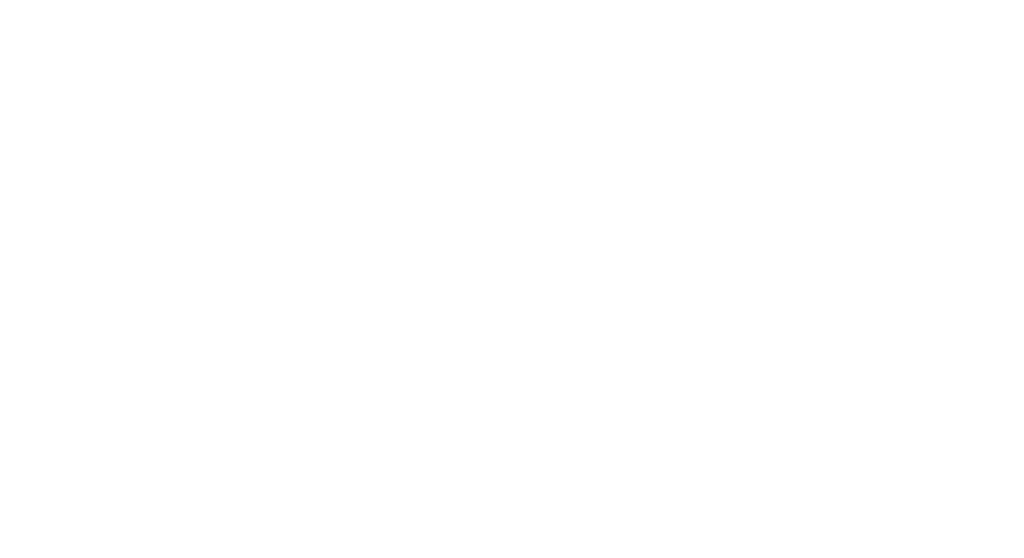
# Model space of a CAD drawing. Header units: millimetres. Extents: x -16329 to 169533, y -50079 to -15666.
# Tile 12 of 13: x 149709 to 161073, y -28794 to -22809. Entities that reach past the tile are written whole.
import ezdxf

# ---------------------------------------------------------------- set-up
doc = ezdxf.new("R2010")
doc.units = ezdxf.units.MM
doc.header["$LTSCALE"] = 10
doc.layers.add('Nowe_A-Schody _Nr_pióra__71', color=7, linetype='Continuous', lineweight=13)
for name, color, linetype in [('Nowe_A-Wentylacja-Mechaniczna-0-5', 7, 'Continuous'), ('Nowe_A-Ściany-Działowe', 7, 'Continuous'), ('Nowe_A-Ściany-Konstrukcyjne', 7, 'Continuous'), ('Nowe_A-Ściany-Wewnętrzne', 7, 'Continuous'), ('Nowe_A-Ściany-Zewnętrzne', 7, 'Continuous')]:
    doc.layers.add(name, color=color, linetype=linetype)
doc.styles.add('STYL_AUTOMATYCZNY_1', font='arial.ttf')
pattern_1 = [(0, (-167137.645, 36065.26), (0, 86.60254), [0, -50]), (0, (-167112.645, 36108.56), (0, 86.60254), [0, -50])]
pattern_2 = [(45, (-167137.65, 36065.26), (-91.92388, 91.92388), []), (45, (-167183.61, 36111.22), (-91.92388, 91.92388), [97.499996, -32.5])]
pattern_3 = [(0, (-167137.645, 36065.257), (0, 37.5), [0, -37.5])]

msp = doc.modelspace()

# ---------------------------------------------------------------- hatches: boundary and pattern name
at = {"layer": 'Nowe_A-Wentylacja-Mechaniczna-0-5', "linetype": 'Continuous', "lineweight": 0, "true_color": 0x000000}
h = msp.add_hatch(dxfattribs=at)
h.set_pattern_fill('Gips', color=18, style=0, pattern_type=2)
h.set_pattern_definition(pattern_3)
h.paths.add_polyline_path([(157453.36, -26484.15), (157453.36, -26184.15), (157428.36, -26184.15), (157428.36, -26484.15)])
h = msp.add_hatch(dxfattribs=at)
h.set_pattern_fill('Gips', color=18, style=0, pattern_type=2)
h.set_pattern_definition(pattern_3)
h.paths.add_polyline_path([(157428.36, -26484.15), (157453.36, -26509.15), (157453.36, -26484.15)])
h = msp.add_hatch(dxfattribs=at)
h.set_pattern_fill('Gips', color=18, style=0, pattern_type=2)
h.set_pattern_definition(pattern_3)
h.paths.add_polyline_path([(157428.36, -26509.15), (157453.36, -26509.15), (157428.36, -26484.15)])
h = msp.add_hatch(dxfattribs=at)
h.set_pattern_fill('Gips', color=18, style=0, pattern_type=2)
h.set_pattern_definition(pattern_3)
h.paths.add_polyline_path([(158868.36, -26841.65), (158868.36, -26866.65), (158893.36, -26841.65)])
at = {"layer": 'Nowe_A-Ściany-Działowe', "linetype": 'Continuous', "lineweight": 0, "true_color": 0x000000}
h = msp.add_hatch(dxfattribs=at)
h.set_pattern_fill('Tynk', color=18, style=0, pattern_type=2)
h.set_pattern_definition(pattern_1)
h.paths.add_polyline_path([(150698.11, -23879.15), (150708.11, -23879.15), (150708.11, -23869.15), (150698.11, -23869.15)])
h = msp.add_hatch(dxfattribs=at)
h.set_pattern_fill('Tynk', color=18, style=0, pattern_type=2)
h.set_pattern_definition(pattern_1)
h.paths.add_polyline_path([(150708.11, -26998.65), (150708.11, -23879.15), (150698.11, -23879.15), (150698.11, -26998.65)])
h = msp.add_hatch(dxfattribs=at)
h.set_pattern_fill('Tynk', color=18, style=0, pattern_type=2)
h.set_pattern_definition(pattern_1)
h.paths.add_polyline_path([(150833.11, -26998.65), (150833.11, -23879.15), (150823.11, -23879.15), (150823.11, -26998.65)])
h = msp.add_hatch(dxfattribs=at)
h.set_pattern_fill('Tynk', color=18, style=0, pattern_type=2)
h.set_pattern_definition(pattern_1)
h.paths.add_polyline_path([(159428.36, -25533.84), (159428.36, -25523.84), (159423.36, -25523.84), (159423.36, -25533.84)])
h = msp.add_hatch(dxfattribs=at)
h.set_pattern_fill('Tynk', color=18, style=0, pattern_type=2)
h.set_pattern_definition(pattern_1)
h.paths.add_polyline_path([(159428.36, -25523.84), (159428.36, -25533.84), (160923.36, -25533.84), (160923.36, -25523.84)])
h = msp.add_hatch(dxfattribs=at)
h.set_pattern_fill('Tynk', color=18, style=0, pattern_type=2)
h.set_pattern_definition(pattern_1)
h.paths.add_polyline_path([(160923.36, -25523.84), (160923.36, -25533.84), (160933.36, -25523.84)])
h = msp.add_hatch(dxfattribs=at)
h.set_pattern_fill('Tynk', color=18, style=0, pattern_type=2)
h.set_pattern_definition(pattern_1)
h.paths.add_polyline_path([(160923.36, -25533.84), (160933.36, -25533.84), (160933.36, -25523.84)])
h = msp.add_hatch(dxfattribs=at)
h.set_pattern_fill('Tynk', color=18, style=0, pattern_type=2)
h.set_pattern_definition(pattern_1)
h.paths.add_polyline_path([(160923.36, -25533.84), (160923.36, -26794.15), (160933.36, -26794.15), (160933.36, -25533.84)])
h = msp.add_hatch(dxfattribs=at)
h.set_pattern_fill('Tynk', color=18, style=0, pattern_type=2)
h.set_pattern_definition(pattern_1)
h.paths.add_polyline_path([(159428.36, -25793.84), (159428.36, -25783.84), (159423.36, -25783.84), (159423.36, -25793.84)])
h = msp.add_hatch(dxfattribs=at)
h.set_pattern_fill('Tynk', color=18, style=0, pattern_type=2)
h.set_pattern_definition(pattern_1)
h.paths.add_polyline_path([(160663.36, -25783.84), (159428.36, -25783.84), (159428.36, -25793.84), (160663.36, -25793.84)])
h = msp.add_hatch(dxfattribs=at)
h.set_pattern_fill('Tynk', color=18, style=0, pattern_type=2)
h.set_pattern_definition(pattern_1)
h.paths.add_polyline_path([(160663.36, -25793.84), (160673.36, -25783.84), (160663.36, -25783.84)])
h = msp.add_hatch(dxfattribs=at)
h.set_pattern_fill('Tynk', color=18, style=0, pattern_type=2)
h.set_pattern_definition(pattern_1)
h.paths.add_polyline_path([(160663.36, -25793.84), (160673.36, -25793.84), (160673.36, -25783.84)])
h = msp.add_hatch(dxfattribs=at)
h.set_pattern_fill('Tynk', color=18, style=0, pattern_type=2)
h.set_pattern_definition(pattern_1)
h.paths.add_polyline_path([(160663.36, -25793.84), (160663.36, -26794.15), (160673.36, -26794.15), (160673.36, -25793.84)])
h = msp.add_hatch(dxfattribs=at)
h.set_pattern_fill('Tynk', color=18, style=0, pattern_type=2)
h.set_pattern_definition(pattern_1)
h.paths.add_polyline_path([(150618.11, -26998.65), (150618.11, -27008.65), (150698.11, -27008.65), (150698.11, -26998.65)])
h = msp.add_hatch(dxfattribs=at)
h.set_pattern_fill('Tynk', color=18, style=0, pattern_type=2)
h.set_pattern_definition(pattern_1)
h.paths.add_polyline_path([(150708.11, -27008.65), (150708.11, -26998.65), (150698.11, -26998.65), (150698.11, -27008.65)])
h = msp.add_hatch(dxfattribs=at)
h.set_pattern_fill('Tynk', color=18, style=0, pattern_type=2)
h.set_pattern_definition(pattern_1)
h.paths.add_polyline_path([(150833.11, -26998.65), (150823.11, -27008.65), (150833.11, -27008.65)])
h = msp.add_hatch(dxfattribs=at)
h.set_pattern_fill('Tynk', color=18, style=0, pattern_type=2)
h.set_pattern_definition(pattern_1)
h.paths.add_polyline_path([(150823.11, -26998.65), (150823.11, -27008.65), (150833.11, -26998.65)])
h = msp.add_hatch(dxfattribs=at)
h.set_pattern_fill('Tynk', color=18, style=0, pattern_type=2)
h.set_pattern_definition(pattern_1)
h.paths.add_polyline_path([(150833.11, -26998.65), (150833.11, -27008.65), (151413.11, -27008.65), (151413.11, -26998.65)])
h = msp.add_hatch(dxfattribs=at)
h.set_pattern_fill('Tynk', color=18, style=0, pattern_type=2)
h.set_pattern_definition(pattern_1)
h.paths.add_polyline_path([(152433.11, -26998.65), (152433.11, -27008.65), (153768.36, -27008.65), (153768.36, -26998.65)])
h = msp.add_hatch(dxfattribs=at)
h.set_pattern_fill('Tynk', color=18, style=0, pattern_type=2)
h.set_pattern_definition(pattern_1)
h.paths.add_polyline_path([(150698.11, -27123.65), (150618.11, -27123.65), (150618.11, -27133.65), (150698.11, -27133.65)])
h = msp.add_hatch(dxfattribs=at)
h.set_pattern_fill('Tynk', color=18, style=0, pattern_type=2)
h.set_pattern_definition(pattern_1)
h.paths.add_polyline_path([(150698.11, -27133.65), (150708.11, -27133.65), (150708.11, -27123.65)])
h = msp.add_hatch(dxfattribs=at)
h.set_pattern_fill('Tynk', color=18, style=0, pattern_type=2)
h.set_pattern_definition(pattern_1)
h.paths.add_polyline_path([(150708.11, -27123.65), (150698.11, -27123.65), (150698.11, -27133.65)])
h = msp.add_hatch(dxfattribs=at)
h.set_pattern_fill('Tynk', color=18, style=0, pattern_type=2)
h.set_pattern_definition(pattern_1)
h.paths.add_polyline_path([(151413.11, -27123.65), (150708.11, -27123.65), (150708.11, -27133.65), (151413.11, -27133.65)])
h = msp.add_hatch(dxfattribs=at)
h.set_pattern_fill('Tynk', color=18, style=0, pattern_type=2)
h.set_pattern_definition(pattern_1)
h.paths.add_polyline_path([(152433.11, -27123.65), (152433.11, -27133.65), (153768.36, -27133.65), (153768.36, -27123.65)])
h = msp.add_hatch(dxfattribs=at)
h.set_pattern_fill('Tynk', color=18, style=0, pattern_type=2)
h.set_pattern_definition(pattern_1)
h.paths.add_polyline_path([(153763.36, -28783.65), (151963.36, -28783.65), (151963.36, -28793.65), (153763.36, -28793.65)])
at = {"layer": 'Nowe_A-Ściany-Konstrukcyjne', "linetype": 'Continuous', "lineweight": 0, "true_color": 0x000000}
h = msp.add_hatch(dxfattribs=at)
h.set_pattern_fill('Tynk', color=18, style=0, pattern_type=2)
h.set_pattern_definition(pattern_1)
h.paths.add_polyline_path([(156868.36, -23274.15), (156873.36, -23274.15), (156873.36, -23269.15), (156868.36, -23269.15)])
h = msp.add_hatch(dxfattribs=at)
h.set_pattern_fill('Tynk', color=18, style=0, pattern_type=2)
h.set_pattern_definition(pattern_1)
h.paths.add_polyline_path([(156868.36, -23274.15), (156868.36, -26881.87), (156873.36, -26885.52), (156873.36, -23274.15)])
h = msp.add_hatch(dxfattribs=at)
h.set_pattern_fill('Tynk', color=18, style=0, pattern_type=2)
h.set_pattern_definition(pattern_1)
h.paths.add_polyline_path([(157128.36, -25924.15), (157128.36, -23274.15), (157123.36, -23274.15), (157123.36, -25924.15)])
h = msp.add_hatch(dxfattribs=at)
h.set_pattern_fill('Tynk', color=18, style=0, pattern_type=2)
h.set_pattern_definition(pattern_1)
h.paths.add_polyline_path([(157128.36, -25929.15), (157128.36, -25924.15), (157123.36, -25924.15), (157123.36, -25929.15)])
h = msp.add_hatch(dxfattribs=at)
h.set_pattern_fill('Tynk', color=18, style=0, pattern_type=2)
h.set_pattern_definition(pattern_1)
h.paths.add_polyline_path([(157483.36, -25924.15), (157128.36, -25924.15), (157128.36, -25929.15), (157483.36, -25929.15)])
h = msp.add_hatch(dxfattribs=at)
h.set_pattern_fill('Tynk', color=18, style=0, pattern_type=2)
h.set_pattern_definition(pattern_1)
h.paths.add_polyline_path([(159168.36, -25924.15), (158663.36, -25924.15), (158663.36, -25929.15), (159168.36, -25929.15)])
h = msp.add_hatch(dxfattribs=at)
h.set_pattern_fill('Tynk', color=18, style=0, pattern_type=2)
h.set_pattern_definition(pattern_1)
h.paths.add_polyline_path([(157128.36, -26184.15), (157128.36, -26179.15), (157123.36, -26179.15), (157123.36, -26184.15)])
h = msp.add_hatch(dxfattribs=at)
h.set_pattern_fill('Tynk', color=18, style=0, pattern_type=2)
h.set_pattern_definition(pattern_1)
h.paths.add_polyline_path([(157123.36, -26184.15), (157123.36, -27068.22), (157128.36, -27071.87), (157128.36, -26184.15)])
h = msp.add_hatch(dxfattribs=at)
h.set_pattern_fill('Tynk', color=18, style=0, pattern_type=2)
h.set_pattern_definition(pattern_1)
h.paths.add_polyline_path([(157483.36, -26179.15), (157128.36, -26179.15), (157128.36, -26184.15), (157483.36, -26184.15)])
h = msp.add_hatch(dxfattribs=at)
h.set_pattern_fill('Tynk', color=18, style=0, pattern_type=2)
h.set_pattern_definition(pattern_1)
h.paths.add_polyline_path([(158663.36, -26179.15), (158663.36, -26184.15), (159168.36, -26184.15), (159168.36, -26179.15)])
h = msp.add_hatch(dxfattribs=at)
h.set_pattern_fill('Tynk', color=18, style=0, pattern_type=2)
h.set_pattern_definition(pattern_1)
h.paths.add_polyline_path([(156868.36, -26886.87), (156873.36, -26886.87), (156873.36, -26885.52), (156868.36, -26881.87)])
h = msp.add_hatch(dxfattribs=at)
h.set_pattern_fill('Beton_zbrojony', color=18, style=0, pattern_type=2)
h.set_pattern_definition(pattern_2)
h.paths.add_polyline_path([(156873.36, -26886.87), (156875.2, -26886.87), (156873.36, -26885.52)])
h = msp.add_hatch(dxfattribs=at)
h.set_pattern_fill('Tynk', color=18, style=0, pattern_type=2)
h.set_pattern_definition(pattern_1)
h.paths.add_polyline_path([(157123.36, -27068.22), (157123.36, -27071.87), (157128.36, -27071.87)])
at = {"layer": 'Nowe_A-Ściany-Wewnętrzne', "linetype": 'Continuous', "lineweight": 0, "true_color": 0x000000}
h = msp.add_hatch(dxfattribs=at)
h.set_pattern_fill('Tynk', color=18, style=0, pattern_type=2)
h.set_pattern_definition(pattern_1)
h.paths.add_polyline_path([(153573.36, -22809.15), (153563.36, -22809.15), (153573.36, -22819.15)])
h = msp.add_hatch(dxfattribs=at)
h.set_pattern_fill('Tynk', color=18, style=0, pattern_type=2)
h.set_pattern_definition(pattern_1)
h.paths.add_polyline_path([(153573.36, -22819.15), (153563.36, -22809.15), (153563.36, -22819.15)])
h = msp.add_hatch(dxfattribs=at)
h.set_pattern_fill('Tynk', color=18, style=0, pattern_type=2)
h.set_pattern_definition(pattern_1)
h.paths.add_polyline_path([(153573.36, -23409.15), (153573.36, -22819.15), (153563.36, -22819.15), (153563.36, -23409.15)])
h = msp.add_hatch(dxfattribs=at)
h.set_pattern_fill('Tynk', color=18, style=0, pattern_type=2)
h.set_pattern_definition(pattern_1)
h.paths.add_polyline_path([(159428.36, -22809.15), (159428.36, -22819.15), (160163.36, -22819.15), (160163.36, -22809.15)])
h = msp.add_hatch(dxfattribs=at)
h.set_pattern_fill('Tynk', color=18, style=0, pattern_type=2)
h.set_pattern_definition(pattern_1)
h.paths.add_polyline_path([(159428.36, -25523.84), (159428.36, -23019.15), (159423.36, -23019.15), (159423.36, -25523.84)])
h = msp.add_hatch(dxfattribs=at)
h.set_pattern_fill('Tynk', color=18, style=0, pattern_type=2)
h.set_pattern_definition(pattern_1)
h.paths.add_polyline_path([(154028.36, -23269.15), (154023.36, -23269.15), (154028.36, -23274.15)])
h = msp.add_hatch(dxfattribs=at)
h.set_pattern_fill('Tynk', color=18, style=0, pattern_type=2)
h.set_pattern_definition(pattern_1)
h.paths.add_polyline_path([(154028.36, -23274.15), (154023.36, -23269.15), (154023.36, -23274.15)])
h = msp.add_hatch(dxfattribs=at)
h.set_pattern_fill('Tynk', color=18, style=0, pattern_type=2)
h.set_pattern_definition(pattern_1)
h.paths.add_polyline_path([(154023.36, -23274.15), (154023.36, -23874.09), (154028.36, -23879.15), (154028.36, -23274.15)])
h = msp.add_hatch(dxfattribs=at)
h.set_pattern_fill('Tynk', color=18, style=0, pattern_type=2)
h.set_pattern_definition(pattern_1)
h.paths.add_polyline_path([(159168.36, -23274.15), (159171.15, -23269.15), (159168.36, -23269.15)])
h = msp.add_hatch(dxfattribs=at)
h.set_pattern_fill('Tynk', color=18, style=0, pattern_type=2)
h.set_pattern_definition(pattern_1)
h.paths.add_polyline_path([(159173.36, -25929.15), (159173.36, -23269.15), (159171.15, -23269.15), (159168.36, -23274.15), (159168.36, -25929.15)])
h = msp.add_hatch(dxfattribs=at)
h.set_pattern_fill('Tynk', color=18, style=0, pattern_type=2)
h.set_pattern_definition(pattern_1)
h.paths.add_polyline_path([(159428.36, -23269.15), (159428.36, -23279.15), (160163.36, -23279.15), (160163.36, -23269.15)])
h = msp.add_hatch(dxfattribs=at)
h.set_pattern_fill('Tynk', color=18, style=0, pattern_type=2)
h.set_pattern_definition(pattern_1)
h.paths.add_polyline_path([(151539.1, -23409.15), (149708.65, -23409.15), (149708.65, -23419.15), (151539.1, -23419.15)])
h = msp.add_hatch(dxfattribs=at)
h.set_pattern_fill('Tynk', color=18, style=0, pattern_type=2)
h.set_pattern_definition(pattern_1)
h.paths.add_polyline_path([(151549.1, -23409.15), (151539.1, -23409.15), (151539.1, -23419.15), (151539.1, -23619.15), (151549.1, -23619.15)])
h = msp.add_hatch(dxfattribs=at)
h.set_pattern_fill('Tynk', color=18, style=0, pattern_type=2)
h.set_pattern_definition(pattern_1)
h.paths.add_polyline_path([(153563.36, -23409.15), (152939.1, -23409.15), (152939.1, -23419.15), (153563.36, -23419.15)])
h = msp.add_hatch(dxfattribs=at)
h.set_pattern_fill('Tynk', color=18, style=0, pattern_type=2)
h.set_pattern_definition(pattern_1)
h.paths.add_polyline_path([(153573.25, -23419.15), (153563.36, -23409.15), (153563.36, -23419.15)])
h = msp.add_hatch(dxfattribs=at)
h.set_pattern_fill('Tynk', color=18, style=0, pattern_type=2)
h.set_pattern_definition(pattern_1)
h.paths.add_polyline_path([(153573.36, -23409.15), (153563.36, -23409.15), (153573.25, -23419.15), (153573.36, -23419.15)])
h = msp.add_hatch(dxfattribs=at)
h.set_pattern_fill('Bloczki_ceramiczne', color=18, style=0, pattern_type=2)
h.set_pattern_definition([(45, (-167137.645, 36065.26), (-63.639609, 63.639609), [])])
h.paths.add_polyline_path([(153771.12, -23619.15), (153773.36, -23621.41), (153773.36, -23619.15)])
h = msp.add_hatch(dxfattribs=at)
h.set_pattern_fill('Tynk', color=18, style=0, pattern_type=2)
h.set_pattern_definition(pattern_1)
h.paths.add_polyline_path([(151539.1, -23879.15), (151549.1, -23879.15), (151549.1, -23679.15), (151539.1, -23679.15), (151539.1, -23869.15)])
h = msp.add_hatch(dxfattribs=at)
h.set_pattern_fill('Tynk', color=18, style=0, pattern_type=2)
h.set_pattern_definition(pattern_1)
h.paths.add_polyline_path([(149708.65, -23869.15), (149708.65, -23879.15), (150698.11, -23879.15), (150698.11, -23869.15)])
h = msp.add_hatch(dxfattribs=at)
h.set_pattern_fill('Tynk', color=18, style=0, pattern_type=2)
h.set_pattern_definition(pattern_1)
h.paths.add_polyline_path([(150823.11, -23879.15), (150833.11, -23879.15), (150833.11, -23869.15), (150823.11, -23869.15)])
h = msp.add_hatch(dxfattribs=at)
h.set_pattern_fill('Tynk', color=18, style=0, pattern_type=2)
h.set_pattern_definition(pattern_1)
h.paths.add_polyline_path([(151539.1, -23869.15), (150833.11, -23869.15), (150833.11, -23879.15), (151539.1, -23879.15)])
h = msp.add_hatch(dxfattribs=at)
h.set_pattern_fill('Tynk', color=18, style=0, pattern_type=2)
h.set_pattern_definition(pattern_1)
h.paths.add_polyline_path([(153733.36, -23869.15), (152939.1, -23869.15), (152939.1, -23879.15), (153733.36, -23879.15)])
h = msp.add_hatch(dxfattribs=at)
h.set_pattern_fill('Gips', color=18, style=0, pattern_type=2)
h.set_pattern_definition(pattern_3)
h.paths.add_polyline_path([(153720.86, -23879.15), (153720.86, -27008.65), (153733.36, -27008.65), (153733.36, -23879.15)])
h = msp.add_hatch(dxfattribs=at)
h.set_pattern_fill('Tynk', color=18, style=0, pattern_type=2)
h.set_pattern_definition(pattern_1)
h.paths.add_polyline_path([(153768.36, -23879.15), (153773.36, -23879.15), (153773.36, -23869.15), (153768.36, -23869.15)])
h = msp.add_hatch(dxfattribs=at)
h.set_pattern_fill('Tynk', color=18, style=0, pattern_type=2)
h.set_pattern_definition(pattern_1)
h.paths.add_polyline_path([(153768.36, -23879.15), (153768.36, -27066.15), (153773.36, -27066.15), (153773.36, -23879.15)])
h = msp.add_hatch(dxfattribs=at)
h.set_pattern_fill('Tynk', color=18, style=0, pattern_type=2)
h.set_pattern_definition(pattern_1)
h.paths.add_polyline_path([(154023.36, -23874.09), (154023.36, -23879.15), (154028.36, -23879.15)])
h = msp.add_hatch(dxfattribs=at)
h.set_pattern_fill('Tynk', color=18, style=0, pattern_type=2)
h.set_pattern_definition(pattern_1)
h.paths.add_polyline_path([(154023.36, -23879.15), (154023.36, -27066.15), (154028.36, -27066.15), (154028.36, -23879.15)])
h = msp.add_hatch(dxfattribs=at)
h.set_pattern_fill('Tynk', color=18, style=0, pattern_type=2)
h.set_pattern_definition(pattern_1)
h.paths.add_polyline_path([(159428.36, -26794.15), (159428.36, -25793.84), (159423.36, -25793.84), (159423.36, -26794.15)])
h = msp.add_hatch(dxfattribs=at)
h.set_pattern_fill('Tynk', color=18, style=0, pattern_type=2)
h.set_pattern_definition(pattern_1)
h.paths.add_polyline_path([(155433.36, -27066.87), (155433.36, -25869.59), (155428.36, -25869.59), (155428.36, -27066.87)])
h = msp.add_hatch(dxfattribs=at)
h.set_pattern_fill('Tynk', color=18, style=0, pattern_type=2)
h.set_pattern_definition(pattern_1)
h.paths.add_polyline_path([(155618.36, -26881.87), (155618.36, -25869.59), (155613.36, -25869.59), (155613.36, -26881.87)])
h = msp.add_hatch(dxfattribs=at)
h.set_pattern_fill('Tynk', color=18, style=0, pattern_type=2)
h.set_pattern_definition(pattern_1)
h.paths.add_polyline_path([(159173.36, -26184.15), (159173.36, -26179.15), (159168.36, -26179.15), (159168.36, -26184.15)])
h = msp.add_hatch(dxfattribs=at)
h.set_pattern_fill('Tynk', color=18, style=0, pattern_type=2)
h.set_pattern_definition(pattern_1)
h.paths.add_polyline_path([(159168.36, -26184.15), (159168.36, -27064.15), (159173.36, -27058.96), (159173.36, -26184.15)])
h = msp.add_hatch(dxfattribs=at)
h.set_pattern_fill('Beton_zbrojony', color=18, style=0, pattern_type=2)
h.set_pattern_definition(pattern_2)
h.paths.add_polyline_path([(159423.36, -26799.34), (159418.73, -26804.15), (159423.36, -26804.15)])
h = msp.add_hatch(dxfattribs=at)
h.set_pattern_fill('Tynk', color=18, style=0, pattern_type=2)
h.set_pattern_definition(pattern_1)
h.paths.add_polyline_path([(159423.36, -26799.34), (159428.36, -26794.15), (159423.36, -26794.15)])
h = msp.add_hatch(dxfattribs=at)
h.set_pattern_fill('Tynk', color=18, style=0, pattern_type=2)
h.set_pattern_definition(pattern_1)
h.paths.add_polyline_path([(159423.36, -26799.34), (159423.36, -26804.15), (159623.36, -26804.15), (159623.36, -26794.15), (159428.36, -26794.15)])
h = msp.add_hatch(dxfattribs=at)
h.set_pattern_fill('Tynk', color=18, style=0, pattern_type=2)
h.set_pattern_definition(pattern_1)
h.paths.add_polyline_path([(160663.36, -26794.15), (160623.36, -26794.15), (160623.36, -26804.15), (160663.36, -26804.15)])
h = msp.add_hatch(dxfattribs=at)
h.set_pattern_fill('Tynk', color=18, style=0, pattern_type=2)
h.set_pattern_definition(pattern_1)
h.paths.add_polyline_path([(160673.36, -26794.15), (160663.36, -26794.15), (160663.36, -26804.15), (160673.36, -26804.15)])
h = msp.add_hatch(dxfattribs=at)
h.set_pattern_fill('Tynk', color=18, style=0, pattern_type=2)
h.set_pattern_definition(pattern_1)
h.paths.add_polyline_path([(160933.36, -26794.15), (160923.36, -26794.15), (160923.36, -26804.15), (160933.36, -26804.15)])
h = msp.add_hatch(dxfattribs=at)
h.set_pattern_fill('Tynk', color=18, style=0, pattern_type=2)
h.set_pattern_definition(pattern_1)
h.paths.add_polyline_path([(160933.36, -26794.15), (160933.36, -26804.15), (161073.36, -26804.15), (161073.36, -26794.15)])
h = msp.add_hatch(dxfattribs=at)
h.set_pattern_fill('Tynk', color=18, style=0, pattern_type=2)
h.set_pattern_definition(pattern_1)
h.paths.add_polyline_path([(155613.36, -26881.87), (155613.36, -26886.87), (155618.36, -26881.87)])
h = msp.add_hatch(dxfattribs=at)
h.set_pattern_fill('Tynk', color=18, style=0, pattern_type=2)
h.set_pattern_definition(pattern_1)
h.paths.add_polyline_path([(155618.36, -26881.87), (155613.36, -26886.87), (155618.36, -26886.87)])
h = msp.add_hatch(dxfattribs=at)
h.set_pattern_fill('Tynk', color=18, style=0, pattern_type=2)
h.set_pattern_definition(pattern_1)
h.paths.add_polyline_path([(155721.31, -26881.87), (155618.36, -26881.87), (155618.36, -26886.87), (155721.31, -26886.87)])
h = msp.add_hatch(dxfattribs=at)
h.set_pattern_fill('Tynk', color=18, style=0, pattern_type=2)
h.set_pattern_definition(pattern_1)
h.paths.add_polyline_path([(155726.31, -26881.87), (155721.31, -26881.87), (155721.31, -26886.87), (155721.31, -26951.87), (155726.31, -26951.87)])
h = msp.add_hatch(dxfattribs=at)
h.set_pattern_fill('Tynk', color=18, style=0, pattern_type=2)
h.set_pattern_definition(pattern_1)
h.paths.add_polyline_path([(156741.31, -26881.87), (156741.31, -26886.87), (156868.36, -26886.87), (156868.36, -26881.87)])
h = msp.add_hatch(dxfattribs=at)
h.set_pattern_fill('Tynk', color=18, style=0, pattern_type=2)
h.set_pattern_definition(pattern_1)
h.paths.add_polyline_path([(153773.36, -27066.15), (153763.36, -27066.15), (153763.36, -27216.62), (153773.36, -27216.62)])
h = msp.add_hatch(dxfattribs=at)
h.set_pattern_fill('Tynk', color=18, style=0, pattern_type=2)
h.set_pattern_definition(pattern_1)
h.paths.add_polyline_path([(154023.36, -27066.15), (154023.36, -27216.62), (154033.36, -27216.62), (154033.36, -27066.15)])
h = msp.add_hatch(dxfattribs=at)
h.set_pattern_fill('Tynk', color=18, style=0, pattern_type=2)
h.set_pattern_definition(pattern_1)
h.paths.add_polyline_path([(155428.36, -27066.87), (155428.36, -27071.87), (155433.36, -27066.87)])
h = msp.add_hatch(dxfattribs=at)
h.set_pattern_fill('Tynk', color=18, style=0, pattern_type=2)
h.set_pattern_definition(pattern_1)
h.paths.add_polyline_path([(155428.36, -27071.87), (155433.36, -27071.87), (155433.36, -27066.87)])
h = msp.add_hatch(dxfattribs=at)
h.set_pattern_fill('Tynk', color=18, style=0, pattern_type=2)
h.set_pattern_definition(pattern_1)
h.paths.add_polyline_path([(159168.36, -27064.15), (159173.36, -27064.15), (159173.36, -27058.96)])
h = msp.add_hatch(dxfattribs=at)
h.set_pattern_fill('Tynk', color=18, style=0, pattern_type=2)
h.set_pattern_definition(pattern_1)
h.paths.add_polyline_path([(159423.36, -27054.15), (159423.36, -27064.15), (159623.36, -27064.15), (159623.36, -27054.15)])
h = msp.add_hatch(dxfattribs=at)
h.set_pattern_fill('Tynk', color=18, style=0, pattern_type=2)
h.set_pattern_definition(pattern_1)
h.paths.add_polyline_path([(160623.36, -27054.15), (160623.36, -27064.15), (161073.36, -27064.15), (161073.36, -27054.15)])
h = msp.add_hatch(dxfattribs=at)
h.set_pattern_fill('Tynk', color=18, style=0, pattern_type=2)
h.set_pattern_definition(pattern_1)
h.paths.add_polyline_path([(153763.36, -28783.65), (153773.36, -28783.65), (153773.36, -28216.62), (153763.36, -28216.62)])
h = msp.add_hatch(dxfattribs=at)
h.set_pattern_fill('Tynk', color=18, style=0, pattern_type=2)
h.set_pattern_definition(pattern_1)
h.paths.add_polyline_path([(154033.36, -28216.62), (154023.36, -28216.62), (154023.36, -28709.15), (154033.36, -28709.15)])
h = msp.add_hatch(dxfattribs=at)
h.set_pattern_fill('Tynk', color=18, style=0, pattern_type=2)
h.set_pattern_definition(pattern_1)
h.paths.add_polyline_path([(154023.36, -28709.15), (154023.36, -28719.15), (154033.36, -28719.15), (154033.36, -28709.15)])
h = msp.add_hatch(dxfattribs=at)
h.set_pattern_fill('Tynk', color=18, style=0, pattern_type=2)
h.set_pattern_definition(pattern_1)
h.paths.add_polyline_path([(160613.73, -28719.15), (160623.36, -28719.15), (160623.36, -28709.15)])
h = msp.add_hatch(dxfattribs=at)
h.set_pattern_fill('Tynk', color=18, style=0, pattern_type=2)
h.set_pattern_definition(pattern_1)
h.paths.add_polyline_path([(153763.36, -28783.65), (153763.36, -28793.65), (153773.36, -28793.65), (153773.36, -28783.65)])
at = {"layer": 'Nowe_A-Ściany-Zewnętrzne', "linetype": 'Continuous', "lineweight": 0, "true_color": 0x000000}
h = msp.add_hatch(dxfattribs=at)
h.set_pattern_fill('Tynk', color=18, style=0, pattern_type=2)
h.set_pattern_definition(pattern_1)
h.paths.add_polyline_path([(153573.36, -22809.15), (153573.36, -22819.15), (154363.15, -22819.15), (154363.15, -22809.15)])
h = msp.add_hatch(dxfattribs=at)
h.set_pattern_fill('Tynk', color=18, style=0, pattern_type=2)
h.set_pattern_definition(pattern_1)
h.paths.add_polyline_path([(154373.15, -22809.15), (154363.15, -22809.15), (154363.15, -22819.15), (154363.15, -23019.15), (154373.15, -23019.15)])
h = msp.add_hatch(dxfattribs=at)
h.set_pattern_fill('Tynk', color=18, style=0, pattern_type=2)
h.set_pattern_definition(pattern_1)
h.paths.add_polyline_path([(156363.15, -22809.15), (156363.15, -22819.15), (159422.76, -22819.15), (159428.36, -22809.15)])
h = msp.add_hatch(dxfattribs=at)
h.set_pattern_fill('Tynk', color=18, style=0, pattern_type=2)
h.set_pattern_definition(pattern_1)
h.paths.add_polyline_path([(159423.36, -22819.15), (159423.36, -22818.09), (159422.76, -22819.15)])
h = msp.add_hatch(dxfattribs=at)
h.set_pattern_fill('Tynk', color=18, style=0, pattern_type=2)
h.set_pattern_definition(pattern_1)
h.paths.add_polyline_path([(159423.36, -22819.15), (159428.36, -22819.15), (159428.36, -22809.15), (159423.36, -22818.09)])
h = msp.add_hatch(dxfattribs=at)
h.set_pattern_fill('Tynk', color=18, style=0, pattern_type=2)
h.set_pattern_definition(pattern_1)
h.paths.add_polyline_path([(154028.36, -23274.15), (154363.15, -23274.15), (154363.15, -23269.15), (154028.36, -23269.15)])
h = msp.add_hatch(dxfattribs=at)
h.set_pattern_fill('Tynk', color=18, style=0, pattern_type=2)
h.set_pattern_definition(pattern_1)
h.paths.add_polyline_path([(156868.36, -23269.15), (156363.15, -23269.15), (156363.15, -23274.15), (156868.36, -23274.15)])
h = msp.add_hatch(dxfattribs=at)
h.set_pattern_fill('Tynk', color=18, style=0, pattern_type=2)
h.set_pattern_definition(pattern_1)
h.paths.add_polyline_path([(157123.36, -23274.15), (157128.36, -23274.15), (157128.36, -23269.15), (157123.36, -23269.15)])
h = msp.add_hatch(dxfattribs=at)
h.set_pattern_fill('Tynk', color=18, style=0, pattern_type=2)
h.set_pattern_definition(pattern_1)
h.paths.add_polyline_path([(157128.36, -23274.15), (159168.36, -23274.15), (159168.36, -23269.15), (157128.36, -23269.15)])
h = msp.add_hatch(dxfattribs=at)
h.set_pattern_fill('Beton_zbrojony', color=18, style=0, pattern_type=2)
h.set_pattern_definition(pattern_2)
h.paths.add_polyline_path([(159173.36, -23269.15), (159173.36, -23265.21), (159171.15, -23269.15)])

# ---------------------------------------------------------------- texts
at = {"layer": 'Nowe_A-Schody _Nr_pióra__71', "color": 7, "lineweight": 13, "insert": (154728.36, -25944.15), "char_height": 175, "attachment_point": 2, "style": 'STYL_AUTOMATYCZNY_1'}
msp.add_mtext('\\A1;{\\pqc;\\pt0,3550;\\fArial|b0|i0|c238|p0;\\W1.000000;\\fArial|b0|i0|c238|p0;\\W1.000000;\\fArial|b0|i0|c238|p0;\\W1.000000;\\A1{\\H.66x;\\S^  ;}\\fArial|b0|i0|c238|p0;\\W1.000000;\\fArial|b0|i0|c238|p0;\\W1.000000;\\fArial|b0|i0|c238|p0;\\W1.000000;\\fArial|b0|i0|c238|p0;\\W1.000000;\\A1{\\H.66x;\\S^  ;}\\fArial|b0|i0|c238|p0;\\W1.000000;\\fArial|b0|i0|c238|p0;\\W1.000000;\\fArial|b0|i0|c238|p0;\\W1.000000;\\fArial|b0|i0|c238|p0;\\W1.000000;\\A1{\\H.66x;\\S^  ;}\\fArial|b0|i0|c238|p0;\\W1.000000;}', dxfattribs=at)

doc.saveas('drawing.dxf')
